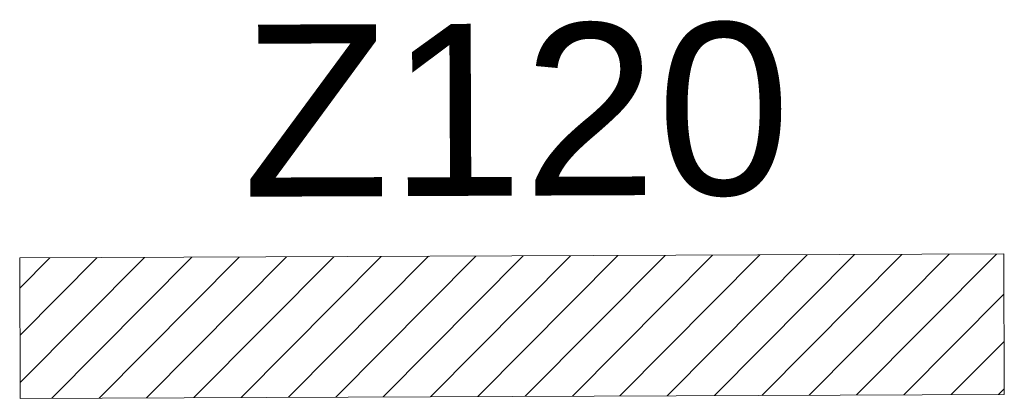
# Model space of a CAD drawing. Header units: millimetres. Extents: x 21148.2 to 21239.2, y 30135 to 30201.8.
# Tile 3 of 189: x 21171.514 to 21172.915, y 30135.109 to 30135.649. Entities that reach past the tile are written whole.
import ezdxf

# ---------------------------------------------------------------- set-up
doc = ezdxf.new("R2010")
doc.units = ezdxf.units.MM
doc.layers.add('AR-T1E-20-L1$0$IMPROVEMENTS - ENHANCE PTB LVL 1 - STEEL COLUMNS$0$EAST PTB LVL 1 - ADVERT$0$1$0$EAST  PTB LEVEL 1-ADVERTISE$0$Adver', color=7, linetype='Continuous', lineweight=13)
doc.layers.add('AR-T1E-20-L1$0$IMPROVEMENTS - ENHANCE PTB LVL 1 - STEEL COLUMNS$0$I-ANNO-XREF', color=7, linetype='Continuous', lineweight=13)
doc.styles.add('AR-T1E-20-L1$0$IMPROVEMENTS - ENHANCE PTB LVL 1 - STEEL COLUMNS$0$EAST PTB LVL 1 - ADVERT$0$1$0$EAST  PTB LEVEL 1-ADVERTISE$0$Standard', font='arial.ttf')

# ---------------------------------------------------------------- blocks, each defined once
blk = doc.blocks.new('AR-T1E-20-L1$0$IMPROVEMENTS - ENHANCE PTB LVL 1 - STEEL COLUMNS$0$EAST PTB LVL 1 - ADVERT')
at = {"layer": 'AR-T1E-20-L1$0$IMPROVEMENTS - ENHANCE PTB LVL 1 - STEEL COLUMNS$0$EAST PTB LVL 1 - ADVERT$0$1$0$EAST  PTB LEVEL 1-ADVERTISE$0$Adver'}
h = blk.add_hatch(dxfattribs=at)
h.set_pattern_fill('ANSI31', color=256, scale=15, style=0)
h.set_pattern_definition([(45, (-16781.01, 26.117), (-33.6759605, 33.6759605), [])])
h.paths.add_polyline_path([(247607.5, -75400), (247607.5, -75200), (249007.5, -75200), (249007.5, -75400)])
blk.add_lwpolyline([(247607.5, -75400), (249007.5, -75400), (249007.5, -75200), (247607.5, -75200)], close=True, dxfattribs=at)
at = {"layer": 'AR-T1E-20-L1$0$IMPROVEMENTS - ENHANCE PTB LVL 1 - STEEL COLUMNS$0$EAST PTB LVL 1 - ADVERT$0$1$0$EAST  PTB LEVEL 1-ADVERTISE$0$Adver', "style": 'AR-T1E-20-L1$0$IMPROVEMENTS - ENHANCE PTB LVL 1 - STEEL COLUMNS$0$EAST PTB LVL 1 - ADVERT$0$1$0$EAST  PTB LEVEL 1-ADVERTISE$0$Standard'}
blk.add_text('Z120', height=245, dxfattribs=at).set_placement((247925, -75114.1))

msp = doc.modelspace()

# ---------------------------------------------------------------- block references
at = {"layer": 'AR-T1E-20-L1$0$IMPROVEMENTS - ENHANCE PTB LVL 1 - STEEL COLUMNS$0$I-ANNO-XREF', "xscale": 0.001, "yscale": 0.001, "zscale": 0.001, "rotation": 0.2299050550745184}
msp.add_blockref('AR-T1E-20-L1$0$IMPROVEMENTS - ENHANCE PTB LVL 1 - STEEL COLUMNS$0$EAST PTB LVL 1 - ADVERT', (20923.6071, 30209.5152), dxfattribs=at)

doc.saveas('drawing.dxf')
